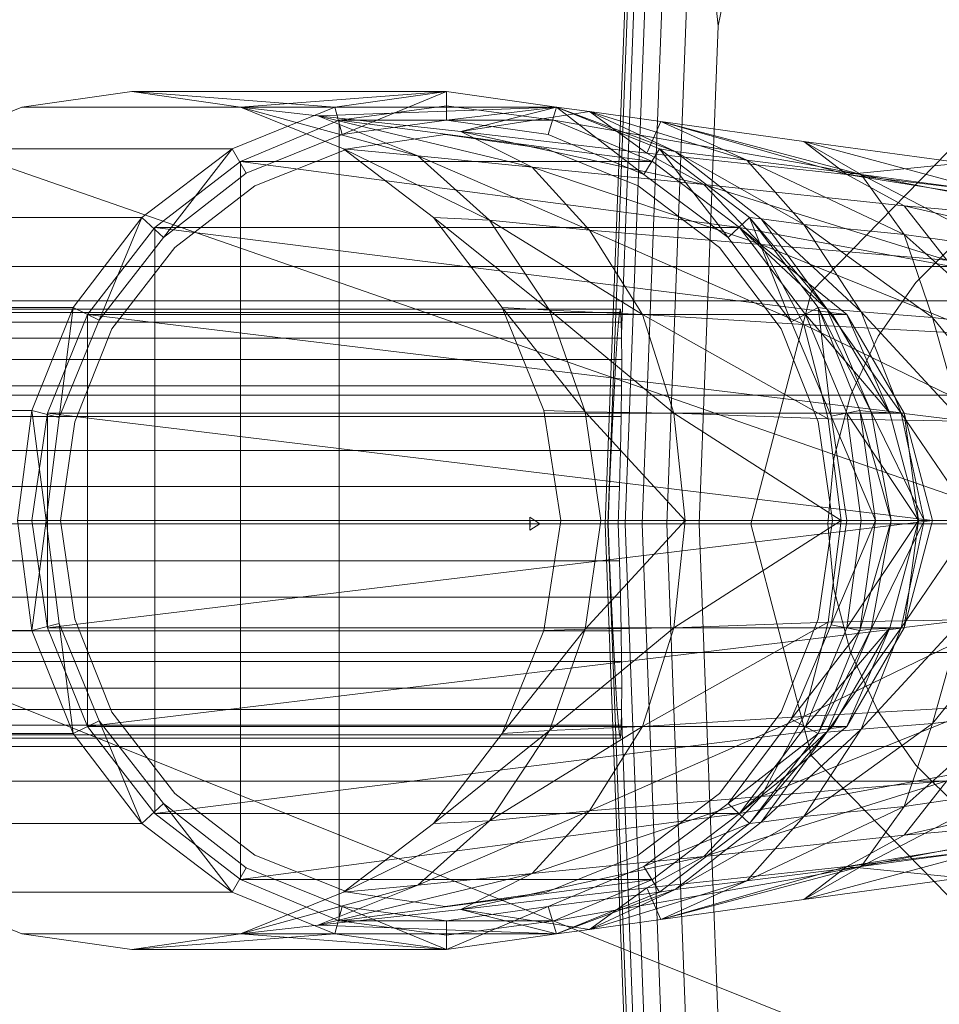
# Model space of a CAD drawing. Header units: metres. Extents: x 397.7 to 427.5, y 12.7 to 28.4.
# Tile 34 of 76: x 404.4987 to 404.563, y 26.5032 to 26.5721. Entities that reach past the tile are written whole.
import ezdxf

# ---------------------------------------------------------------- set-up
doc = ezdxf.new("R2010")
doc.units = ezdxf.units.M
doc.layers.add('02_MOBILIARIO', color=7, linetype='Continuous', lineweight=18)
doc.layers.add('A-DETL-____-MBND', color=7, linetype='Continuous', lineweight=18)

# ---------------------------------------------------------------- blocks, each defined once
blk = doc.blocks.new('Family - Rentamans P3-156598-06_TEL_P3')
at = {"layer": 'A-DETL-____-MBND', "color": 253, "true_color": 0xaaaaaa}
for p, q in [((0.072869, 0.182758), (0.075845, 0.260961)), ((0.073043, 0.182758), (0.075975, 0.259811)), ((0.074, 0.196014), (0.076315, 0.256826)), ((0.074262, 0.182758), (0.076889, 0.251774)), ((0.075451, 0.182758), (0.07778, 0.243939)), ((0.080775, 0.217586), (0.084734, 0.236908)), ((0.077172, 0.182758), (0.079069, 0.232599)), ((0.080775, 0.217586), (0.079069, 0.232599)), ((0, 0.218497), (0.102728, 0.182758)), ((0.07945, 0.182758), (0.080775, 0.217586)), ((0.039771, 0.212986), (0.032072, 0.211886)), ((0.039771, 0.212986), (0.061771, 0.212986)), ((0.047372, 0.211886), (0.039771, 0.212986)), ((0.039771, 0.212986), (0.053972, 0.211886)), ((0.047372, 0.211886), (0.061771, 0.212986)), ((0.053972, 0.211886), (0.061771, 0.212986)), ((0.061771, 0.212986), (0.054472, 0.209986)), ((0.061771, 0.212986), (0.069472, 0.211886)), ((0.061771, 0.212986), (0.061771, 0.210986)), ((0.032072, 0.211886), (0.024872, 0.208986)), ((0.032072, 0.211886), (0.053972, 0.211886)), ((0.046771, 0.208986), (0.053972, 0.211886)), ((0.054572, 0.208986), (0.047372, 0.211886)), ((0.047372, 0.211886), (0.059771, 0.208486)), ((0.047372, 0.211886), (0.052771, 0.211287)), ((0.047372, 0.211886), (0.069472, 0.211886)), ((0.069472, 0.211886), (0.052771, 0.211287)), ((0.053972, 0.211886), (0.054472, 0.209986)), ((0.061771, 0.211986), (0.054271, 0.210986)), ((0.061771, 0.211986), (0.054271, 0.210986)), ((0.061771, 0.211986), (0.054271, 0.210986)), ((0.069271, 0.210986), (0.061771, 0.211986)), ((0.069271, 0.210986), (0.061771, 0.211986)), ((0.069271, 0.210986), (0.061771, 0.211986)), ((0.069271, 0.210986), (0.061771, 0.211986)), ((0.061771, 0.210986), (0.069472, 0.211886)), ((0.069472, 0.211886), (0.062771, 0.210186)), ((0.071771, 0.211587), (0.062771, 0.210186)), ((0.068872, 0.209986), (0.069472, 0.211886)), ((0.069472, 0.211886), (0.068872, 0.209986)), ((0.069472, 0.211886), (0.071771, 0.211587)), ((0.069472, 0.211886), (0.077771, 0.208787)), ((0.069472, 0.211886), (0.076672, 0.208986)), ((0.069472, 0.211886), (0.076672, 0.208986)), ((0.069472, 0.211886), (0.075572, 0.207186)), ((0.076672, 0.208986), (0.069472, 0.211886)), ((0.077771, 0.208787), (0.071771, 0.211587)), ((0.071771, 0.211587), (0.075771, 0.208686)), ((0.082771, 0.208186), (0.071771, 0.211587)), ((0.071771, 0.211587), (0.076771, 0.210886)), ((0.054271, 0.210986), (0.047372, 0.208087)), ((0.054271, 0.210986), (0.047372, 0.208087)), ((0.054271, 0.210986), (0.047372, 0.208087)), ((0.052771, 0.211287), (0.059771, 0.208486)), ((0.052771, 0.211287), (0.067771, 0.207686)), ((0.062771, 0.210186), (0.052771, 0.211287)), ((0.054271, 0.210986), (0.069271, 0.210986)), ((0.054271, 0.210986), (0.076172, 0.208087)), ((0.054271, 0.210986), (0.054271, 0.154986)), ((0.054472, 0.209986), (0.061771, 0.210986)), ((0.054472, 0.209986), (0.061771, 0.210986)), ((0.061771, 0.210986), (0.068872, 0.209986)), ((0.061771, 0.210986), (0.068872, 0.209986)), ((0.076172, 0.208087), (0.069271, 0.210986)), ((0.069271, 0.210986), (0.086572, 0.207986)), ((0.086572, 0.207986), (0.069271, 0.210986)), ((0.069271, 0.210986), (0.076172, 0.208087)), ((0.076172, 0.208087), (0.069271, 0.210986)), ((0.069271, 0.210986), (0.076172, 0.208087)), ((0.076172, 0.208087), (0.069271, 0.210986)), ((0.076172, 0.208087), (0.069271, 0.210986)), ((0.076172, 0.208087), (0.069271, 0.210986)), ((0.076771, 0.210886), (0.075771, 0.208686)), ((0.082771, 0.208186), (0.076771, 0.210886)), ((0.076771, 0.210886), (0.089771, 0.207186)), ((0.090771, 0.207186), (0.076771, 0.210886)), ((0.076771, 0.210886), (0.086771, 0.209486)), ((0.087299, 0.198992), (0.098881, 0.210876)), ((0.098881, 0.210876), (0.087299, 0.198992)), ((0.062771, 0.210186), (0.067771, 0.207686)), ((0.062771, 0.210186), (0.079771, 0.206486)), ((0.075771, 0.208686), (0.062771, 0.210186)), ((0.047771, 0.207287), (0.054472, 0.209986)), ((0.047771, 0.207287), (0.054472, 0.209986)), ((0.061672, 0.209986), (0.054872, 0.208986)), ((0.054872, 0.208986), (0.061672, 0.209986)), ((0.068771, 0.208986), (0.061672, 0.209986)), ((0.061672, 0.209986), (0.068771, 0.208986)), ((0.068872, 0.209986), (0.075572, 0.207186)), ((0.068872, 0.209986), (0.075572, 0.207186)), ((0.086771, 0.209486), (0.089771, 0.207186)), ((0.090771, 0.207186), (0.086771, 0.209486)), ((0.086771, 0.209486), (0.097771, 0.207986)), ((0.099771, 0.205986), (0.086771, 0.209486)), ((0.024872, 0.208986), (0.046771, 0.208986)), ((0.040472, 0.204186), (0.046771, 0.208986)), ((0.046771, 0.208986), (0.041972, 0.202787)), ((0.046771, 0.208986), (0.047771, 0.207287)), ((0.054872, 0.208986), (0.048372, 0.206386)), ((0.048372, 0.206386), (0.054872, 0.208986)), ((0.060872, 0.204186), (0.054572, 0.208986)), ((0.054572, 0.208986), (0.064771, 0.203986)), ((0.054572, 0.208986), (0.059771, 0.208486)), ((0.075172, 0.206386), (0.068771, 0.208986)), ((0.068771, 0.208986), (0.075172, 0.206386)), ((0.075572, 0.207186), (0.076672, 0.208986)), ((0.075771, 0.208686), (0.079771, 0.206486)), ((0.075771, 0.208686), (0.089771, 0.207186)), ((0.076672, 0.208986), (0.077771, 0.208787)), ((0.082972, 0.204186), (0.076672, 0.208986)), ((0.076672, 0.208986), (0.082972, 0.204186)), ((0.081472, 0.202787), (0.076672, 0.208986)), ((0.082972, 0.204186), (0.076672, 0.208986)), ((0.077771, 0.208787), (0.082771, 0.208186)), ((0.083771, 0.204087), (0.077771, 0.208787)), ((0.077771, 0.208787), (0.086771, 0.203686)), ((0.047372, 0.208087), (0.041372, 0.203486)), ((0.047372, 0.208087), (0.041372, 0.203486)), ((0.047372, 0.208087), (0.041372, 0.203486)), ((0.047372, 0.208087), (0.076172, 0.208087)), ((0.047372, 0.208087), (0.082271, 0.203486)), ((0.047372, 0.208087), (0.047372, 0.157886)), ((0.059771, 0.208486), (0.064771, 0.203986)), ((0.059771, 0.208486), (0.071771, 0.203287)), ((0.059771, 0.208486), (0.067771, 0.207686)), ((0.082271, 0.203486), (0.076172, 0.208087)), ((0.076172, 0.208087), (0.082271, 0.203486)), ((0.076172, 0.208087), (0.082271, 0.203486)), ((0.082271, 0.203486), (0.076172, 0.208087)), ((0.082271, 0.203486), (0.076172, 0.208087)), ((0.082271, 0.203486), (0.076172, 0.208087)), ((0.082271, 0.203486), (0.076172, 0.208087)), ((0.086771, 0.203686), (0.082771, 0.208186)), ((0.082771, 0.208186), (0.090771, 0.207186)), ((0.093771, 0.202986), (0.082771, 0.208186)), ((0.086572, 0.207986), (0.138572, 0.197986)), ((0.086572, 0.207986), (0.138572, 0.197986)), ((0.097771, 0.207986), (0.089771, 0.207186)), ((0.041972, 0.202787), (0.047771, 0.207287)), ((0.041972, 0.202787), (0.047771, 0.207287)), ((0.067771, 0.207686), (0.071771, 0.203287)), ((0.067771, 0.207686), (0.083771, 0.202287)), ((0.067771, 0.207686), (0.079771, 0.206486)), ((0.075572, 0.207186), (0.081472, 0.202787)), ((0.075572, 0.207186), (0.081472, 0.202787)), ((0.089771, 0.207186), (0.093771, 0.204986)), ((0.089771, 0.207186), (0.113771, 0.203287)), ((0.089771, 0.207186), (0.110771, 0.204686)), ((0.093771, 0.202986), (0.090771, 0.207186)), ((0.090771, 0.207186), (0.099771, 0.205986)), ((0.100771, 0.201986), (0.090771, 0.207186)), ((0.048372, 0.206386), (0.042771, 0.202087)), ((0.042771, 0.202087), (0.048372, 0.206386)), ((0.080872, 0.202087), (0.075172, 0.206386)), ((0.075172, 0.206386), (0.080872, 0.202087)), ((0.079771, 0.206486), (0.083771, 0.202287)), ((0.079771, 0.206486), (0.096771, 0.201186)), ((0.079771, 0.206486), (0.093771, 0.204986)), ((0.093771, 0.204986), (0.096771, 0.201186)), ((0.093771, 0.204986), (0.117771, 0.199486)), ((0.113771, 0.203287), (0.093771, 0.204986)), ((0.018572, 0.204186), (0.040472, 0.204186)), ((0.035672, 0.197886), (0.040472, 0.204186)), ((0.040472, 0.204186), (0.037472, 0.196986)), ((0.040472, 0.204186), (0.041972, 0.202787)), ((0.065672, 0.197886), (0.060872, 0.204186)), ((0.060872, 0.204186), (0.068972, 0.197686)), ((0.060872, 0.204186), (0.064771, 0.203986)), ((0.064771, 0.203986), (0.068972, 0.197686)), ((0.064771, 0.203986), (0.075472, 0.197386)), ((0.064771, 0.203986), (0.071771, 0.203287)), ((0.081472, 0.202787), (0.082972, 0.204186)), ((0.082972, 0.204186), (0.083771, 0.204087)), ((0.087771, 0.197886), (0.082972, 0.204186)), ((0.082972, 0.204186), (0.087771, 0.197886)), ((0.082972, 0.204186), (0.088372, 0.197787)), ((0.085872, 0.196886), (0.082972, 0.204186)), ((0.087771, 0.197886), (0.082972, 0.204186)), ((0.083771, 0.204087), (0.086771, 0.203686)), ((0.088372, 0.197787), (0.083771, 0.204087)), ((0.083771, 0.204087), (0.090771, 0.197587)), ((0.041372, 0.203486), (0.036672, 0.197386)), ((0.041372, 0.203486), (0.036672, 0.197386)), ((0.041372, 0.203486), (0.036672, 0.197386)), ((0.041372, 0.203486), (0.082271, 0.203486)), ((0.041372, 0.203486), (0.089771, 0.197386)), ((0.041372, 0.203486), (0.041372, 0.162486)), ((0.071771, 0.203287), (0.075472, 0.197386)), ((0.071771, 0.203287), (0.086771, 0.196686)), ((0.071771, 0.203287), (0.083771, 0.202287)), ((0.138271, 0.193186), (0.082271, 0.203486)), ((0.138271, 0.193186), (0.082271, 0.203486)), ((0.089771, 0.197386), (0.082271, 0.203486)), ((0.088771, 0.197386), (0.082271, 0.203486)), ((0.088771, 0.197386), (0.082271, 0.203486)), ((0.086872, 0.197386), (0.082271, 0.203486)), ((0.088771, 0.197386), (0.082271, 0.203486)), ((0.088771, 0.197386), (0.082271, 0.203486)), ((0.086771, 0.203686), (0.093771, 0.202986)), ((0.090771, 0.197587), (0.086771, 0.203686)), ((0.086771, 0.203686), (0.095771, 0.197186)), ((0.037472, 0.196986), (0.041972, 0.202787)), ((0.037472, 0.196986), (0.041972, 0.202787)), ((0.081472, 0.202787), (0.085872, 0.196886)), ((0.081472, 0.202787), (0.085872, 0.196886)), ((0.095771, 0.197186), (0.093771, 0.202986)), ((0.093771, 0.202986), (0.100771, 0.201986)), ((0.100972, 0.196587), (0.093771, 0.202986)), ((0.094593, 0.199631), (0.097828, 0.202867)), ((0.094593, 0.199631), (0.097828, 0.202867)), ((0.042771, 0.202087), (0.038372, 0.196386)), ((0.038372, 0.196386), (0.042771, 0.202087)), ((0.085172, 0.196386), (0.080872, 0.202087)), ((0.080872, 0.202087), (0.085172, 0.196386)), ((0.083771, 0.202287), (0.086771, 0.196686)), ((0.083771, 0.202287), (0.099372, 0.195986)), ((0.083771, 0.202287), (0.096771, 0.201186)), ((0.114701, 0.200758), (0.02, 0.200758)), ((0.091968, 0.195883), (0.094593, 0.199631)), ((0.091968, 0.195883), (0.094593, 0.199631)), ((0.02, 0.198347), (0.105701, 0.198347)), ((0.105701, 0.198347), (0.02, 0.198347)), ((0.08306, 0.182758), (0.087299, 0.198992)), ((0.087299, 0.198992), (0.08306, 0.182758)), ((0.013771, 0.197886), (0.035672, 0.197886)), ((0.024162, 0.197758), (0.073934, 0.197758)), ((0.032771, 0.190686), (0.035672, 0.197886)), ((0.035672, 0.197886), (0.034672, 0.190186)), ((0.035672, 0.197886), (0.037472, 0.196986)), ((0.068972, 0.197686), (0.065672, 0.197886)), ((0.071472, 0.190587), (0.065672, 0.197886)), ((0.068572, 0.190686), (0.065672, 0.197886)), ((0.068972, 0.197686), (0.071472, 0.190587)), ((0.075472, 0.197386), (0.068972, 0.197686)), ((0.068972, 0.197686), (0.077672, 0.190486)), ((0.073876, 0.19753), (0.073934, 0.197758)), ((0.073934, 0.197758), (0.073975, 0.19753)), ((0.085872, 0.196886), (0.087771, 0.197886)), ((0.087771, 0.197886), (0.088372, 0.197787)), ((0.090672, 0.190686), (0.087771, 0.197886)), ((0.087771, 0.197886), (0.090672, 0.190686)), ((0.087771, 0.197886), (0.091472, 0.190587)), ((0.088672, 0.190287), (0.087771, 0.197886)), ((0.090672, 0.190686), (0.087771, 0.197886)), ((0.088372, 0.197787), (0.090771, 0.197587)), ((0.091472, 0.190587), (0.088372, 0.197787)), ((0.088372, 0.197787), (0.093572, 0.190486)), ((0.073975, 0.19753), (0.024162, 0.19753)), ((0.024162, 0.19753), (0.073876, 0.19753)), ((0.036672, 0.197386), (0.033872, 0.190486)), ((0.036672, 0.197386), (0.033872, 0.190486)), ((0.036672, 0.197386), (0.033872, 0.190486)), ((0.034672, 0.190186), (0.037472, 0.196986)), ((0.034672, 0.190186), (0.037472, 0.196986)), ((0.036672, 0.197386), (0.089771, 0.197386)), ((0.036672, 0.197386), (0.093771, 0.190486)), ((0.036672, 0.197386), (0.036672, 0.168587)), ((0.073802, 0.196854), (0.073876, 0.19753)), ((0.073975, 0.19753), (0.073998, 0.196854)), ((0.075472, 0.197386), (0.077672, 0.190486)), ((0.086771, 0.196686), (0.075472, 0.197386)), ((0.075472, 0.197386), (0.088472, 0.190087)), ((0.089771, 0.190486), (0.086872, 0.197386)), ((0.092771, 0.190486), (0.086872, 0.197386)), ((0.086872, 0.197386), (0.088771, 0.197386)), ((0.089771, 0.197386), (0.088771, 0.197386)), ((0.092771, 0.190486), (0.088771, 0.197386)), ((0.092771, 0.190486), (0.088771, 0.197386)), ((0.093771, 0.190486), (0.089771, 0.197386)), ((0.089771, 0.197386), (0.092771, 0.190486)), ((0.090771, 0.197587), (0.095771, 0.197186)), ((0.093572, 0.190486), (0.090771, 0.197587)), ((0.090771, 0.197587), (0.097771, 0.189986)), ((0.095771, 0.197186), (0.100972, 0.196587)), ((0.097771, 0.189986), (0.095771, 0.197186)), ((0.095771, 0.197186), (0.101771, 0.189686)), ((0.024162, 0.196854), (0.073998, 0.196854)), ((0.024162, 0.196854), (0.073802, 0.196854)), ((0.038372, 0.196386), (0.035771, 0.189886)), ((0.035771, 0.189886), (0.038372, 0.196386)), ((0.073715, 0.195748), (0.073802, 0.196854)), ((0.073998, 0.196854), (0.074, 0.196014)), ((0.087771, 0.189886), (0.085172, 0.196386)), ((0.085172, 0.196386), (0.087771, 0.189886)), ((0.085872, 0.196886), (0.088672, 0.190287)), ((0.085872, 0.196886), (0.088672, 0.190287)), ((0.086771, 0.196686), (0.088472, 0.190087)), ((0.099372, 0.195986), (0.086771, 0.196686)), ((0.086771, 0.196686), (0.100771, 0.189886)), ((0.024162, 0.195748), (0.07401, 0.195748)), ((0.024162, 0.195748), (0.073715, 0.195748)), ((0.073617, 0.194249), (0.073715, 0.195748)), ((0.07401, 0.195748), (0.074, 0.196014)), ((0.07401, 0.195748), (0.074026, 0.194249)), ((0.090035, 0.191736), (0.091968, 0.195883)), ((0.090035, 0.191736), (0.091968, 0.195883)), ((0.024162, 0.194249), (0.073617, 0.194249)), ((0.024162, 0.194249), (0.074026, 0.194249)), ((0.073512, 0.1924), (0.073617, 0.194249)), ((0.074026, 0.194249), (0.074018, 0.1924)), ((0.024162, 0.1924), (0.073512, 0.1924)), ((0.024162, 0.1924), (0.074018, 0.1924)), ((0.073401, 0.190258), (0.073512, 0.1924)), ((0.074018, 0.1924), (0.073988, 0.190258)), ((0.099113, 0.191758), (0.02, 0.191758)), ((0.099113, 0.191758), (0.02, 0.191758)), ((0.08885, 0.187316), (0.090035, 0.191736)), ((0.08885, 0.187316), (0.090035, 0.191736)), ((0.010872, 0.190686), (0.032771, 0.190686)), ((0.024162, 0.190258), (0.073401, 0.190258)), ((0.024162, 0.190258), (0.073988, 0.190258)), ((0.031771, 0.182986), (0.032771, 0.190686)), ((0.032771, 0.190686), (0.034672, 0.190186)), ((0.032771, 0.190686), (0.033771, 0.182986)), ((0.033872, 0.190486), (0.032771, 0.182986)), ((0.033872, 0.190486), (0.032771, 0.182986)), ((0.033872, 0.190486), (0.032771, 0.182986)), ((0.033771, 0.182986), (0.034672, 0.190186)), ((0.033771, 0.182986), (0.034672, 0.190186)), ((0.033872, 0.190486), (0.093771, 0.190486)), ((0.033872, 0.190486), (0.095771, 0.182986)), ((0.033872, 0.190486), (0.033872, 0.175486)), ((0.071472, 0.190587), (0.068572, 0.190686)), ((0.069771, 0.182986), (0.068572, 0.190686)), ((0.077672, 0.190486), (0.071472, 0.190587)), ((0.071472, 0.190587), (0.072572, 0.182986)), ((0.078472, 0.182986), (0.071472, 0.190587)), ((0.07329, 0.187888), (0.073401, 0.190258)), ((0.073988, 0.190258), (0.073936, 0.187888)), ((0.077672, 0.190486), (0.078472, 0.182986)), ((0.088472, 0.190087), (0.077672, 0.190486)), ((0.077672, 0.190486), (0.089372, 0.182986)), ((0.088472, 0.190087), (0.089372, 0.182986)), ((0.100771, 0.189886), (0.088472, 0.190087)), ((0.088672, 0.190287), (0.090672, 0.190686)), ((0.088672, 0.190287), (0.089771, 0.182986)), ((0.088672, 0.190287), (0.091771, 0.182986)), ((0.088672, 0.190287), (0.089771, 0.182986)), ((0.090771, 0.182986), (0.089771, 0.190486)), ((0.094771, 0.182986), (0.089771, 0.190486)), ((0.089771, 0.190486), (0.092771, 0.190486)), ((0.090672, 0.190686), (0.091472, 0.190587)), ((0.091771, 0.182986), (0.090672, 0.190686)), ((0.090672, 0.190686), (0.091771, 0.182986)), ((0.090672, 0.190686), (0.092872, 0.182986)), ((0.091771, 0.182986), (0.090672, 0.190686)), ((0.091472, 0.190587), (0.093572, 0.190486)), ((0.092872, 0.182986), (0.091472, 0.190587)), ((0.091472, 0.190587), (0.095172, 0.182986)), ((0.093771, 0.190486), (0.092771, 0.190486)), ((0.094771, 0.182986), (0.092771, 0.190486)), ((0.094771, 0.182986), (0.092771, 0.190486)), ((0.093572, 0.190486), (0.097771, 0.189986)), ((0.095172, 0.182986), (0.093572, 0.190486)), ((0.093572, 0.190486), (0.098672, 0.182986)), ((0.095771, 0.182986), (0.093771, 0.190486)), ((0.093771, 0.190486), (0.094771, 0.182986)), ((0.035771, 0.189886), (0.034771, 0.182986)), ((0.034771, 0.182986), (0.035771, 0.189886)), ((0.088771, 0.182986), (0.087771, 0.189886)), ((0.087771, 0.189886), (0.088771, 0.182986)), ((0.024162, 0.187888), (0.07329, 0.187888)), ((0.024162, 0.187888), (0.073936, 0.187888)), ((0.073181, 0.185363), (0.07329, 0.187888)), ((0.073936, 0.187888), (0.073863, 0.185363)), ((0.088451, 0.182758), (0.08885, 0.187316)), ((0.088451, 0.182758), (0.08885, 0.187316)), ((0.024162, 0.185363), (0.073181, 0.185363)), ((0.073863, 0.185363), (0.024162, 0.185363)), ((0.073078, 0.182758), (0.073181, 0.185363)), ((0.073863, 0.185363), (0.073771, 0.182758)), ((0.067602, 0.182758), (0.067598, 0.183209)), ((0.067598, 0.183209), (0.067615, 0.182758)), ((0.068291, 0.182758), (0.067598, 0.183209)), ((0, 0.182758), (0.102728, 0.141568)), ((0.102728, 0.182758), (0, 0.182758)), ((0.096701, 0.182758), (0.02, 0.182758)), ((0.096701, 0.182758), (0.02, 0.182758)), ((0.024162, 0.182758), (0.073078, 0.182758)), ((0.073771, 0.182758), (0.024162, 0.182758)), ((0.031771, 0.182986), (0.033771, 0.182986)), ((0.031771, 0.182986), (0.032771, 0.175287)), ((0.032771, 0.182986), (0.095771, 0.182986)), ((0.032771, 0.182986), (0.033872, 0.175486)), ((0.032771, 0.182986), (0.033872, 0.175486)), ((0.032771, 0.182986), (0.033872, 0.175486)), ((0.032771, 0.175287), (0.033771, 0.182986)), ((0.034672, 0.175787), (0.033771, 0.182986)), ((0.034672, 0.175787), (0.033771, 0.182986)), ((0.033872, 0.175486), (0.095771, 0.182986)), ((0.035771, 0.176087), (0.034771, 0.182986)), ((0.034771, 0.182986), (0.035771, 0.176087)), ((0.067615, 0.182758), (0.067598, 0.182307)), ((0.067598, 0.182307), (0.067602, 0.182758)), ((0.068291, 0.182758), (0.067598, 0.182307)), ((0.068291, 0.182758), (0.067602, 0.182758)), ((0.067615, 0.182758), (0.068291, 0.182758)), ((0.068572, 0.175287), (0.069771, 0.182986)), ((0.072572, 0.182986), (0.069771, 0.182986)), ((0.078472, 0.182986), (0.071472, 0.175386)), ((0.071472, 0.175386), (0.072572, 0.182986)), ((0.078472, 0.182986), (0.072572, 0.182986)), ((0.075845, 0.104556), (0.072869, 0.182758)), ((0.073043, 0.182758), (0.072869, 0.182758)), ((0.075975, 0.105705), (0.073043, 0.182758)), ((0.073078, 0.182757), (0.073043, 0.182757)), ((0.073181, 0.180153), (0.073078, 0.182758)), ((0.074262, 0.182758), (0.073771, 0.182758)), ((0.073771, 0.182758), (0.073863, 0.180153)), ((0.076889, 0.113742), (0.074262, 0.182758)), ((0.075451, 0.182758), (0.074262, 0.182758)), ((0.07778, 0.121577), (0.075451, 0.182758)), ((0.077172, 0.182758), (0.075451, 0.182758)), ((0.07945, 0.182758), (0.077172, 0.182759)), ((0.079069, 0.132917), (0.077172, 0.182758)), ((0.089372, 0.182986), (0.077672, 0.175486)), ((0.077672, 0.175486), (0.078472, 0.182986)), ((0.089372, 0.182986), (0.078472, 0.182986)), ((0.080775, 0.14793), (0.07945, 0.182758)), ((0.087299, 0.166524), (0.08306, 0.182758)), ((0.08306, 0.182758), (0.087299, 0.166524)), ((0.088771, 0.182986), (0.087771, 0.176087)), ((0.087771, 0.176087), (0.088771, 0.182986)), ((0.08885, 0.1782), (0.088451, 0.182758)), ((0.08885, 0.1782), (0.088451, 0.182758)), ((0.089372, 0.182986), (0.088472, 0.175886)), ((0.089771, 0.182986), (0.088672, 0.175686)), ((0.089771, 0.182986), (0.088672, 0.175686)), ((0.088672, 0.175686), (0.091771, 0.182986)), ((0.101771, 0.182986), (0.089372, 0.182986)), ((0.089771, 0.175486), (0.090771, 0.182986)), ((0.089771, 0.175486), (0.094771, 0.182986)), ((0.089771, 0.182986), (0.091771, 0.182986)), ((0.091771, 0.182986), (0.090672, 0.175287)), ((0.090672, 0.175287), (0.091771, 0.182986)), ((0.090672, 0.175287), (0.092872, 0.182986)), ((0.090672, 0.175287), (0.091771, 0.182986)), ((0.094771, 0.182986), (0.090771, 0.182986)), ((0.092872, 0.182986), (0.091472, 0.175386)), ((0.091472, 0.175386), (0.095172, 0.182986)), ((0.091771, 0.182986), (0.092872, 0.182986)), ((0.092771, 0.175486), (0.094771, 0.182986)), ((0.092771, 0.175486), (0.094771, 0.182986)), ((0.092872, 0.182986), (0.095172, 0.182986)), ((0.095172, 0.182986), (0.093572, 0.175486)), ((0.093572, 0.175486), (0.098672, 0.182986)), ((0.095771, 0.182986), (0.093771, 0.175486)), ((0.093771, 0.175486), (0.094771, 0.182986)), ((0.095771, 0.182986), (0.094771, 0.182986)), ((0.095172, 0.182986), (0.098672, 0.182986)), ((0.024162, 0.180153), (0.073181, 0.180153)), ((0.024162, 0.180153), (0.073863, 0.180153)), ((0.07329, 0.177628), (0.073181, 0.180153)), ((0.073863, 0.180153), (0.073936, 0.177628)), ((0.090035, 0.17378), (0.08885, 0.1782)), ((0.090035, 0.17378), (0.08885, 0.1782)), ((0.024162, 0.177628), (0.07329, 0.177628)), ((0.024162, 0.177628), (0.073936, 0.177628)), ((0.073401, 0.175258), (0.07329, 0.177628)), ((0.073936, 0.177628), (0.073988, 0.175258)), ((0.095771, 0.168787), (0.101771, 0.176287)), ((0.032771, 0.175287), (0.034672, 0.175787)), ((0.037472, 0.168986), (0.034672, 0.175787)), ((0.035672, 0.168087), (0.034672, 0.175787)), ((0.037472, 0.168986), (0.034672, 0.175787)), ((0.038372, 0.169587), (0.035771, 0.176087)), ((0.035771, 0.176087), (0.038372, 0.169587)), ((0.088472, 0.175886), (0.075472, 0.168587)), ((0.088472, 0.175886), (0.077672, 0.175486)), ((0.087771, 0.176087), (0.085172, 0.169587)), ((0.085172, 0.169587), (0.087771, 0.176087)), ((0.088672, 0.175686), (0.085872, 0.169087)), ((0.088672, 0.175686), (0.085872, 0.169087)), ((0.100771, 0.176087), (0.086771, 0.169287)), ((0.088472, 0.175886), (0.086771, 0.169287)), ((0.100771, 0.176087), (0.088472, 0.175886)), ((0.088672, 0.175686), (0.090672, 0.175287)), ((0.090771, 0.168386), (0.097771, 0.175986)), ((0.093572, 0.175486), (0.097771, 0.175986)), ((0.097771, 0.175986), (0.095771, 0.168787)), ((0.010872, 0.175287), (0.032771, 0.175287)), ((0.024162, 0.175258), (0.073401, 0.175258)), ((0.024162, 0.175258), (0.073988, 0.175258)), ((0.035672, 0.168087), (0.032771, 0.175287)), ((0.033872, 0.175486), (0.093771, 0.175486)), ((0.033872, 0.175486), (0.036672, 0.168587)), ((0.033872, 0.175486), (0.036672, 0.168587)), ((0.033872, 0.175486), (0.036672, 0.168587)), ((0.036672, 0.168587), (0.093771, 0.175486)), ((0.071472, 0.175386), (0.065672, 0.168087)), ((0.065672, 0.168087), (0.068572, 0.175287)), ((0.071472, 0.175386), (0.068572, 0.175287)), ((0.077672, 0.175486), (0.068972, 0.168287)), ((0.068972, 0.168287), (0.071472, 0.175386)), ((0.077672, 0.175486), (0.071472, 0.175386)), ((0.073512, 0.173116), (0.073401, 0.175258)), ((0.073988, 0.175258), (0.074018, 0.173116)), ((0.075472, 0.168587), (0.077672, 0.175486)), ((0.085872, 0.169087), (0.090672, 0.175287)), ((0.086872, 0.168587), (0.089771, 0.175486)), ((0.086872, 0.168587), (0.092771, 0.175486)), ((0.087771, 0.168087), (0.091472, 0.175386)), ((0.090672, 0.175287), (0.087771, 0.168087)), ((0.087771, 0.168087), (0.090672, 0.175287)), ((0.087771, 0.168087), (0.090672, 0.175287)), ((0.088372, 0.168186), (0.093572, 0.175486)), ((0.088372, 0.168186), (0.091472, 0.175386)), ((0.088771, 0.168587), (0.092771, 0.175486)), ((0.088771, 0.168587), (0.092771, 0.175486)), ((0.093771, 0.175486), (0.089771, 0.168587)), ((0.089771, 0.168587), (0.092771, 0.175486)), ((0.092771, 0.175486), (0.089771, 0.175486)), ((0.090672, 0.175287), (0.091472, 0.175386)), ((0.093572, 0.175486), (0.090771, 0.168386)), ((0.091472, 0.175386), (0.093572, 0.175486)), ((0.093771, 0.175486), (0.092771, 0.175486)), ((0.099113, 0.173758), (0.02, 0.173758)), ((0.099113, 0.173758), (0.02, 0.173758)), ((0.091968, 0.169633), (0.090035, 0.17378)), ((0.091968, 0.169633), (0.090035, 0.17378)), ((0.024162, 0.173116), (0.073512, 0.173116)), ((0.024162, 0.173116), (0.074018, 0.173116)), ((0.073617, 0.171267), (0.073512, 0.173116)), ((0.074018, 0.173116), (0.074026, 0.171267)), ((0.082271, 0.162486), (0.138271, 0.172787)), ((0.082271, 0.162486), (0.138271, 0.172787)), ((0.024162, 0.171267), (0.073617, 0.171267)), ((0.024162, 0.171267), (0.074026, 0.171267)), ((0.073715, 0.169768), (0.073617, 0.171267)), ((0.074026, 0.171267), (0.07401, 0.169768)), ((0.07401, 0.169768), (0.024162, 0.169768)), ((0.024162, 0.169768), (0.073715, 0.169768)), ((0.042771, 0.163886), (0.038372, 0.169587)), ((0.038372, 0.169587), (0.042771, 0.163886)), ((0.073802, 0.168663), (0.073715, 0.169768)), ((0.074, 0.169502), (0.073998, 0.168663)), ((0.07401, 0.169768), (0.074, 0.169502)), ((0.076315, 0.10869), (0.074, 0.169502)), ((0.085172, 0.169587), (0.080872, 0.163886)), ((0.080872, 0.163886), (0.085172, 0.169587)), ((0.099372, 0.169986), (0.083771, 0.163686)), ((0.099372, 0.169986), (0.086771, 0.169287)), ((0.094593, 0.165885), (0.091968, 0.169633)), ((0.094593, 0.165885), (0.091968, 0.169633)), ((0.035672, 0.168087), (0.037472, 0.168986)), ((0.041972, 0.163186), (0.037472, 0.168986)), ((0.040472, 0.161787), (0.037472, 0.168986)), ((0.041972, 0.163186), (0.037472, 0.168986)), ((0.086771, 0.169287), (0.071771, 0.162686)), ((0.086771, 0.169287), (0.075472, 0.168587)), ((0.085872, 0.169087), (0.081472, 0.163186)), ((0.085872, 0.169087), (0.081472, 0.163186)), ((0.086771, 0.169287), (0.083771, 0.163686)), ((0.085872, 0.169087), (0.087771, 0.168087)), ((0.095771, 0.168787), (0.086771, 0.162287)), ((0.090771, 0.168386), (0.095771, 0.168787)), ((0.100972, 0.169386), (0.093771, 0.162986)), ((0.093771, 0.162986), (0.095771, 0.168787)), ((0.095771, 0.168787), (0.100972, 0.169386)), ((0.013771, 0.168087), (0.035672, 0.168087)), ((0.024162, 0.168663), (0.073998, 0.168663)), ((0.024162, 0.168663), (0.073802, 0.168663)), ((0.040472, 0.161787), (0.035672, 0.168087)), ((0.036672, 0.168587), (0.089771, 0.168587)), ((0.036672, 0.168587), (0.041372, 0.162486)), ((0.036672, 0.168587), (0.041372, 0.162486)), ((0.036672, 0.168587), (0.041372, 0.162486)), ((0.041372, 0.162486), (0.089771, 0.168587)), ((0.068972, 0.168287), (0.060872, 0.161787)), ((0.060872, 0.161787), (0.065672, 0.168087)), ((0.075472, 0.168587), (0.064771, 0.161986)), ((0.064771, 0.161986), (0.068972, 0.168287)), ((0.068972, 0.168287), (0.065672, 0.168087)), ((0.075472, 0.168587), (0.068972, 0.168287)), ((0.071771, 0.162686), (0.075472, 0.168587)), ((0.073876, 0.167986), (0.073802, 0.168663)), ((0.073998, 0.168663), (0.073975, 0.167986)), ((0.081472, 0.163186), (0.087771, 0.168087)), ((0.082271, 0.162486), (0.088771, 0.168587)), ((0.089771, 0.168587), (0.082271, 0.162486)), ((0.082271, 0.162486), (0.089771, 0.168587)), ((0.082271, 0.162486), (0.086872, 0.168587)), ((0.082271, 0.162486), (0.088771, 0.168587)), ((0.082271, 0.162486), (0.088771, 0.168587)), ((0.082972, 0.161787), (0.088372, 0.168186)), ((0.087771, 0.168087), (0.082972, 0.161787)), ((0.082972, 0.161787), (0.087771, 0.168087)), ((0.082972, 0.161787), (0.087771, 0.168087)), ((0.083771, 0.161886), (0.090771, 0.168386)), ((0.083771, 0.161886), (0.088372, 0.168186)), ((0.086771, 0.162287), (0.090771, 0.168386)), ((0.088771, 0.168587), (0.086872, 0.168587)), ((0.088372, 0.168186), (0.087771, 0.168087)), ((0.088372, 0.168186), (0.090771, 0.168386)), ((0.089771, 0.168587), (0.088771, 0.168587)), ((0.024162, 0.167986), (0.073975, 0.167986)), ((0.024162, 0.167986), (0.073876, 0.167986)), ((0.024162, 0.167758), (0.073934, 0.167758)), ((0.073934, 0.167758), (0.073876, 0.167986)), ((0.073975, 0.167986), (0.073934, 0.167758)), ((0.138572, 0.167986), (0.086572, 0.157986)), ((0.086572, 0.157986), (0.138572, 0.167986)), ((0.105701, 0.16717), (0.02, 0.16717)), ((0.105701, 0.16717), (0.02, 0.16717)), ((0.087299, 0.166524), (0.098881, 0.154641)), ((0.098881, 0.154641), (0.087299, 0.166524)), ((0.117771, 0.166486), (0.093771, 0.160986)), ((0.097828, 0.162649), (0.094593, 0.165885)), ((0.097828, 0.162649), (0.094593, 0.165885)), ((0.114701, 0.164758), (0.02, 0.164758)), ((0.096771, 0.164787), (0.079771, 0.159486)), ((0.096771, 0.164787), (0.083771, 0.163686)), ((0.096771, 0.164787), (0.093771, 0.160986)), ((0.048372, 0.159587), (0.042771, 0.163886)), ((0.042771, 0.163886), (0.048372, 0.159587)), ((0.080872, 0.163886), (0.075172, 0.159587)), ((0.075172, 0.159587), (0.080872, 0.163886)), ((0.100771, 0.163986), (0.090771, 0.158787)), ((0.100771, 0.163986), (0.093771, 0.162986)), ((0.083771, 0.163686), (0.067771, 0.158287)), ((0.083771, 0.163686), (0.071771, 0.162686)), ((0.083771, 0.163686), (0.079771, 0.159486)), ((0.041972, 0.163186), (0.040472, 0.161787)), ((0.047771, 0.158686), (0.041972, 0.163186)), ((0.047771, 0.158686), (0.041972, 0.163186)), ((0.041972, 0.163186), (0.046771, 0.156986)), ((0.071771, 0.162686), (0.059771, 0.157486)), ((0.071771, 0.162686), (0.064771, 0.161986)), ((0.067771, 0.158287), (0.071771, 0.162686)), ((0.081472, 0.163186), (0.075572, 0.158787)), ((0.081472, 0.163186), (0.075572, 0.158787)), ((0.081472, 0.163186), (0.082972, 0.161787)), ((0.093771, 0.162986), (0.082771, 0.157787)), ((0.093771, 0.162986), (0.086771, 0.162287)), ((0.113771, 0.162686), (0.089771, 0.158787)), ((0.090771, 0.158787), (0.093771, 0.162986)), ((0.113771, 0.162686), (0.093771, 0.160986)), ((0.041372, 0.162486), (0.082271, 0.162486)), ((0.041372, 0.162486), (0.047372, 0.157886)), ((0.041372, 0.162486), (0.047372, 0.157886)), ((0.041372, 0.162486), (0.047372, 0.157886)), ((0.047372, 0.157886), (0.082271, 0.162486)), ((0.064771, 0.161986), (0.054572, 0.156986)), ((0.059771, 0.157486), (0.064771, 0.161986)), ((0.064771, 0.161986), (0.060872, 0.161787)), ((0.076172, 0.157886), (0.082271, 0.162486)), ((0.082271, 0.162486), (0.076172, 0.157886)), ((0.076172, 0.157886), (0.082271, 0.162486)), ((0.082271, 0.162486), (0.076172, 0.157886)), ((0.076172, 0.157886), (0.082271, 0.162486)), ((0.076172, 0.157886), (0.082271, 0.162486)), ((0.076172, 0.157886), (0.082271, 0.162486)), ((0.086771, 0.162287), (0.077771, 0.157186)), ((0.077771, 0.157186), (0.083771, 0.161886)), ((0.082771, 0.157787), (0.086771, 0.162287)), ((0.083771, 0.161886), (0.082972, 0.161787)), ((0.086771, 0.162287), (0.083771, 0.161886)), ((0.018572, 0.161787), (0.040472, 0.161787)), ((0.046771, 0.156986), (0.040472, 0.161787)), ((0.054572, 0.156986), (0.060872, 0.161787)), ((0.075572, 0.158787), (0.082972, 0.161787)), ((0.082972, 0.161787), (0.076672, 0.156986)), ((0.076672, 0.156986), (0.082972, 0.161787)), ((0.076672, 0.156986), (0.082972, 0.161787)), ((0.110771, 0.161287), (0.089771, 0.158787)), ((0.093771, 0.160986), (0.079771, 0.159486)), ((0.093771, 0.160986), (0.089771, 0.158787)), ((0.099771, 0.159986), (0.086771, 0.156486)), ((0.099771, 0.159986), (0.090771, 0.158787)), ((0.054872, 0.156986), (0.048372, 0.159587)), ((0.048372, 0.159587), (0.054872, 0.156986)), ((0.079771, 0.159486), (0.062771, 0.155787)), ((0.079771, 0.159486), (0.067771, 0.158287)), ((0.075172, 0.159587), (0.068771, 0.156986)), ((0.068771, 0.156986), (0.075172, 0.159587)), ((0.079771, 0.159486), (0.075771, 0.157287)), ((0.047771, 0.158686), (0.046771, 0.156986)), ((0.054472, 0.155986), (0.047771, 0.158686)), ((0.054472, 0.155986), (0.047771, 0.158686)), ((0.075572, 0.158787), (0.068872, 0.155986)), ((0.075572, 0.158787), (0.068872, 0.155986)), ((0.075572, 0.158787), (0.076672, 0.156986)), ((0.089771, 0.158787), (0.075771, 0.157287)), ((0.089771, 0.158787), (0.076771, 0.155087)), ((0.090771, 0.158787), (0.076771, 0.155087)), ((0.090771, 0.158787), (0.082771, 0.157787)), ((0.089771, 0.158787), (0.086771, 0.156486)), ((0.086771, 0.156486), (0.090771, 0.158787)), ((0.097771, 0.157986), (0.089771, 0.158787)), ((0.047372, 0.157886), (0.076172, 0.157886)), ((0.047372, 0.157886), (0.054271, 0.154986)), ((0.047372, 0.157886), (0.054271, 0.154986)), ((0.047372, 0.157886), (0.054271, 0.154986)), ((0.067771, 0.158287), (0.052771, 0.154686)), ((0.054271, 0.154986), (0.076172, 0.157886)), ((0.067771, 0.158287), (0.059771, 0.157486)), ((0.062771, 0.155787), (0.067771, 0.158287)), ((0.086572, 0.157986), (0.069271, 0.154986)), ((0.069271, 0.154986), (0.086572, 0.157986)), ((0.069271, 0.154986), (0.076172, 0.157886)), ((0.076172, 0.157886), (0.069271, 0.154986)), ((0.069271, 0.154986), (0.076172, 0.157886)), ((0.076172, 0.157886), (0.069271, 0.154986)), ((0.069271, 0.154986), (0.076172, 0.157886)), ((0.069271, 0.154986), (0.076172, 0.157886)), ((0.069271, 0.154986), (0.076172, 0.157886)), ((0.082771, 0.157787), (0.071771, 0.154386)), ((0.076771, 0.155087), (0.082771, 0.157787)), ((0.082771, 0.157787), (0.077771, 0.157186)), ((0.097771, 0.157986), (0.086771, 0.156486)), ((0.059771, 0.157486), (0.047372, 0.154087)), ((0.052771, 0.154686), (0.059771, 0.157486)), ((0.059771, 0.157486), (0.054572, 0.156986)), ((0.075771, 0.157287), (0.062771, 0.155787)), ((0.077771, 0.157186), (0.069472, 0.154087)), ((0.075771, 0.157287), (0.071771, 0.154386)), ((0.071771, 0.154386), (0.077771, 0.157186)), ((0.076771, 0.155087), (0.075771, 0.157287)), ((0.077771, 0.157186), (0.076672, 0.156986)), ((0.046771, 0.156986), (0.024872, 0.156986)), ((0.024872, 0.156986), (0.032072, 0.154087)), ((0.053972, 0.154087), (0.046771, 0.156986)), ((0.047372, 0.154087), (0.054572, 0.156986)), ((0.061672, 0.155986), (0.054872, 0.156986)), ((0.054872, 0.156986), (0.061672, 0.155986)), ((0.068771, 0.156986), (0.061672, 0.155986)), ((0.061672, 0.155986), (0.068771, 0.156986)), ((0.068872, 0.155986), (0.076672, 0.156986)), ((0.076672, 0.156986), (0.069472, 0.154087)), ((0.069472, 0.154087), (0.076672, 0.156986)), ((0.069472, 0.154087), (0.076672, 0.156986)), ((0.086771, 0.156486), (0.076771, 0.155087)), ((0.062771, 0.155787), (0.052771, 0.154686)), ((0.054472, 0.155986), (0.053972, 0.154087)), ((0.061771, 0.154986), (0.054472, 0.155986)), ((0.061771, 0.152986), (0.054472, 0.155986)), ((0.061771, 0.154986), (0.054472, 0.155986)), ((0.068872, 0.155986), (0.061771, 0.154986)), ((0.068872, 0.155986), (0.061771, 0.152986)), ((0.068872, 0.155986), (0.061771, 0.154986)), ((0.062771, 0.155787), (0.069472, 0.154087)), ((0.071771, 0.154386), (0.062771, 0.155787)), ((0.069472, 0.154087), (0.068872, 0.155986)), ((0.068872, 0.155986), (0.069472, 0.154087)), ((0.054271, 0.154986), (0.069271, 0.154986)), ((0.054271, 0.154986), (0.061771, 0.153986)), ((0.054271, 0.154986), (0.061771, 0.153986)), ((0.054271, 0.154986), (0.061771, 0.153986)), ((0.069271, 0.154986), (0.061771, 0.153986)), ((0.061771, 0.153986), (0.069271, 0.154986)), ((0.061771, 0.153986), (0.069271, 0.154986)), ((0.061771, 0.153986), (0.069271, 0.154986)), ((0.061771, 0.154986), (0.061771, 0.152986)), ((0.076771, 0.155087), (0.071771, 0.154386)), ((0.052771, 0.154686), (0.047372, 0.154087)), ((0.052771, 0.154686), (0.069472, 0.154087)), ((0.069472, 0.154087), (0.052771, 0.154686)), ((0.071771, 0.154386), (0.069472, 0.154087)), ((0.032072, 0.154087), (0.039771, 0.152986)), ((0.053972, 0.154087), (0.032072, 0.154087)), ((0.039771, 0.152986), (0.047372, 0.154087)), ((0.053972, 0.154087), (0.039771, 0.152986)), ((0.069472, 0.154087), (0.047372, 0.154087)), ((0.061771, 0.152986), (0.047372, 0.154087)), ((0.061771, 0.152986), (0.053972, 0.154087)), ((0.069472, 0.154087), (0.061771, 0.152986)), ((0.061771, 0.152986), (0.039771, 0.152986))]:
    blk.add_line(p, q, dxfattribs=at)
blk = doc.blocks.new('LONDR55-XX_ZZ-ARQ-CAA-M3D-Londres55_ifc-1-06_TEL_P3')
at = {"layer": '02_MOBILIARIO', "color": 253, "lineweight": 18, "true_color": 0xaaaaaa}
blk.add_blockref('Family - Rentamans P3-156598-06_TEL_P3', (404.466774, 26.354053), dxfattribs=at)

msp = doc.modelspace()

# ---------------------------------------------------------------- block references
at = {"lineweight": 5}
msp.add_blockref('LONDR55-XX_ZZ-ARQ-CAA-M3D-Londres55_ifc-1-06_TEL_P3', (0, 0), dxfattribs=at)

doc.saveas('drawing.dxf')
